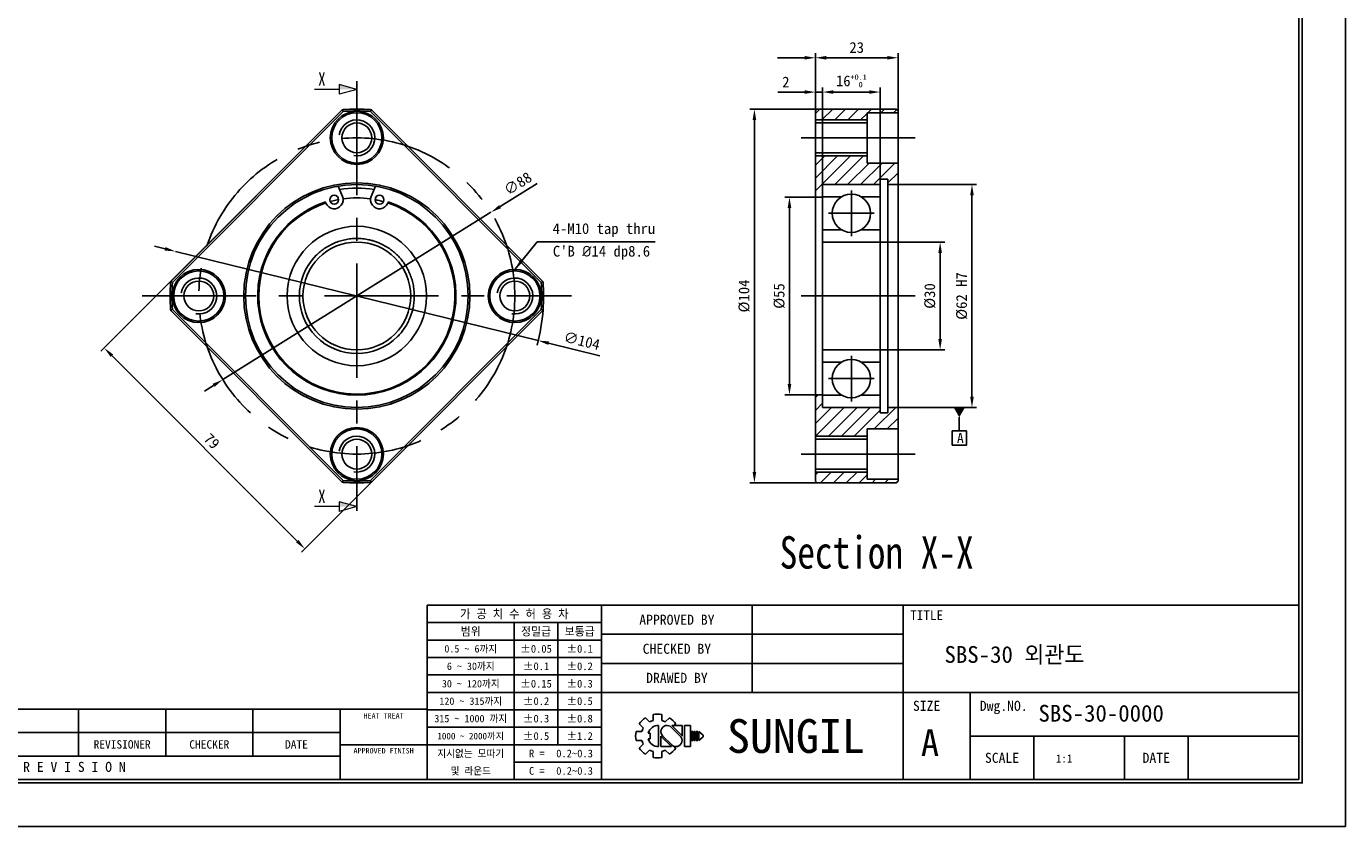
# Model space of a CAD drawing. Header units: millimetres. Extents: x 0 to 554, y 0 to 392.
# Tile 2 of 3: x 187 to 554, y 0 to 223. Entities that reach past the tile are written whole.
import ezdxf
from ezdxf.enums import TextEntityAlignment as Align

# ---------------------------------------------------------------- set-up
doc = ezdxf.new("R2010")
doc.units = ezdxf.units.MM
doc.linetypes.add('CENTER', pattern=[50.8, 31.75, -6.35, 6.35, -6.35])
doc.layers.get('0').update_dxf_attribs({"linetype": 'CONTINUOUS'})
doc.layers.get('DEFPOINTS').update_dxf_attribs({"linetype": 'CONTINUOUS'})
for name, color, linetype in [('center', 1, 'CENTER'), ('L1', 7, 'CONTINUOUS'), ('OUTLINE', 7, 'CONTINUOUS'), ('thread', 5, 'CONTINUOUS')]:
    doc.layers.add(name, color=color, linetype=linetype)
doc.dimstyles.get("Standard").update_dxf_attribs({"dimtxt": 3, "dimasz": 3, "dimexe": 1.3, "dimexo": 0, "dimgap": 1.3, "dimtad": 1, "dimdec": 3, "dimzin": 11, "dimdsep": 46, "dimtxsty": 'Standard', "dimcen": 0, "dimclrd": 5, "dimclre": 5, "dimclrt": 3, "dimadec": 0, "dimazin": 0, "dimtfac": 0.6, "dimtdec": 3, "dimtmove": 0, "dimatfit": 3, "dimfxl": 0, "dimtolj": 1, "dimtzin": 11, "dimarcsym": 0})

# ---------------------------------------------------------------- blocks, each defined once
blk = doc.blocks.new('표제란')
at = {"layer": 'L1', "color": 0}
for p, q in [((297, 0), (297, 210)), ((0, 0), (297, 0))]:
    blk.add_line(p, q, dxfattribs=at)
at = {"layer": 'L1'}
for p, q in [((290, 33), (160, 33)), ((160, 33), (160, 7)), ((186, 33), (186, 7)), ((208.5, 33), (208.5, 20)), ((231, 33), (231, 7)), ((186, 30.4), (160, 30.4)), ((173, 30.4), (173, 7)), ((179.5, 30.4), (179.5, 12.2)), ((186, 27.8), (160, 27.8)), ((231, 28.67), (186, 28.67)), ((186, 25.2), (160, 25.2)), ((231, 24.33), (186, 24.33)), ((186, 22.6), (160, 22.6)), ((186, 20), (160, 20)), ((290, 20), (186, 20)), ((241, 20), (241, 7)), ((160, 17.5), (62, 17.5)), ((108, 17.5), (108, 10.5)), ((121, 17.5), (121, 10.5)), ((134, 17.5), (134, 10.5)), ((147, 17.5), (147, 7)), ((186, 17.4), (160, 17.4)), ((192.55, 16.22), (193.17, 15.6)), ((193.7, 16.69), (193.7, 15.81)), ((195, 16.69), (195, 15.81)), ((195.52, 15.6), (196.14, 16.22)), ((147, 14), (62, 14)), ((186, 14.8), (160, 14.8)), ((191.15, 14.15), (192.03, 14.15)), ((191.15, 14.15), (192.03, 14.15)), ((191.63, 15.3), (192.25, 14.68)), ((192.98, 13.93), (193.28, 13.93)), ((193.28, 13.93), (193.28, 13.07)), ((194.5, 15.08), (194.5, 11.92)), ((197.74, 13.5), (196.41, 14.83)), ((198.02, 13.53), (196.47, 15.08)), ((196.47, 15.08), (198.02, 15.08)), ((196.84, 15.08), (197.06, 15.3)), ((198.02, 15.08), (198.02, 13.5)), ((198.39, 15.08), (198.39, 11.92)), ((198.39, 15.08), (199.26, 15.08)), ((199.26, 15.08), (199.26, 11.92)), ((199.41, 14.15), (199.41, 12.85)), ((199.41, 14.15), (199.62, 14.15)), ((199.62, 14.15), (199.62, 12.85)), ((199.78, 14.15), (199.78, 12.85)), ((199.78, 14.15), (199.99, 14.15)), ((199.99, 14.15), (199.99, 12.85)), ((200.14, 14.15), (200.14, 12.85)), ((200.14, 14.15), (200.36, 14.15)), ((200.36, 14.15), (200.36, 12.85)), ((200.51, 14.15), (200.51, 12.85)), ((200.51, 14.15), (201.16, 13.61)), ((147, 12.2), (160, 12.2)), ((186, 12.2), (160, 12.2)), ((191.15, 12.85), (192.03, 12.85)), ((191.63, 11.7), (192.25, 12.32)), ((192.98, 13.07), (193.28, 13.07)), ((194.86, 13.5), (194.86, 11.92)), ((194.86, 13.47), (196.42, 11.92)), ((194.86, 11.92), (196.42, 11.92)), ((195.14, 13.5), (196.47, 12.17)), ((196.79, 11.98), (197.06, 11.7)), ((198.39, 11.92), (199.26, 11.92)), ((199.41, 12.85), (199.62, 12.85)), ((199.78, 12.85), (199.99, 12.85)), ((200.14, 12.85), (200.36, 12.85)), ((201.16, 13.39), (200.51, 12.85)), ((201.16, 13.61), (201.16, 13.5)), ((201.16, 13.61), (201.16, 13.39)), ((201.16, 13.5), (201.16, 13.39)), ((290, 13.5), (241, 13.5)), ((250.5, 13.5), (250.5, 7)), ((264, 13.5), (264, 7)), ((273.5, 13.5), (273.5, 7)), ((147, 10.5), (62, 10.5)), ((192.55, 10.78), (193.17, 11.4)), ((193.7, 11.19), (193.7, 10.31)), ((195, 11.19), (195, 10.31)), ((195.52, 11.4), (196.14, 10.78)), ((186, 9.6), (173, 9.6))]:
    blk.add_line(p, q, dxfattribs=at)
at = {"layer": 'L1', "const_width": 0.25}
blk.add_lwpolyline([(290.5, 6.5), (290.5, 203.5), (10, 203.5), (10, 6.5)], close=True, dxfattribs=at)
at = {"layer": 'L1'}
blk.add_lwpolyline([(290, 7), (290, 203), (10.5, 203), (10.5, 7)], close=True, dxfattribs=at)
for centre, radius, start, end in [((194.35, 13.5), 3.26, 123.4943, 146.5057), ((194.35, 13.5), 2.4, 105.6872, 119.3128), ((194.35, 13.5), 3.26, 78.4943, 101.5057), ((194.35, 13.5), 2.4, 60.6872, 74.3128), ((194.35, 13.5), 3.26, 33.4943, 56.5057), ((194.35, 13.5), 3.26, 168.4943, 191.5057), ((194.35, 13.5), 2.4, 150.6872, 164.3128), ((194.5, 13.5), 1.58, 90, 164.0671), ((195.78, 14.16), 0.919, 43.2202, 225.8282), ((194.35, 13.5), 2.4, 195.6872, 209.3128), ((194.5, 13.5), 1.58, 195.9329, 270), ((197.1, 12.84), 0.919, 223.2202, 45.8282), ((194.35, 13.5), 3.26, 213.4943, 236.5057), ((194.35, 13.5), 2.4, 240.6872, 254.3128), ((194.35, 13.5), 3.26, 258.4943, 281.5057), ((194.35, 13.5), 2.4, 285.6872, 299.3128), ((194.35, 13.5), 3.26, 303.4943, 326.5057)]:
    blk.add_arc(centre, radius, start, end, dxfattribs=at)
for p in [(208.5, 28.67), (208.5, 24.33)]:
    blk.add_point(p, dxfattribs=at)
for s, height, p in [('가 공 치 수 허 용 차', 1.3, (173, 31.7)), ('APPROVED BY', 1.5, (197.25, 30.83)), ('TITLE', 1.444, (234.5, 31.5)), ('범위', 1.25, (166.5, 29.1)), ('정밀급', 1.25, (176.25, 29.1)), ('보통급', 1.25, (182.75, 29.1)), ('0.5 ~ 6까지', 1.1, (166.5, 26.5)), ('%%P0.05', 1.15, (176.25, 26.5)), ('%%P0.1', 1.15, (182.75, 26.5)), ('CHECKED BY', 1.5, (197.25, 26.5)), ('6 ~ 30까지', 1.1, (166.5, 23.9)), ('%%P0.1', 1.15, (176.25, 23.9)), ('%%P0.2', 1.15, (182.75, 23.9)), ('30 ~ 120까지', 1.1, (166.5, 21.3)), ('%%P0.15', 1.15, (176.25, 21.3)), ('%%P0.3', 1.15, (182.75, 21.3)), ('DRAWED BY', 1.5, (197.25, 22.17)), ('120 ~ 315까지', 1.1, (166.5, 18.7)), ('%%P0.2', 1.15, (176.25, 18.7)), ('%%P0.5', 1.15, (182.75, 18.7)), ('SIZE', 1.5, (234.5, 18)), ('Dwg.NO.', 1.5, (246, 18)), ('HEAT TREAT', 0.8, (153.5, 16.5)), ('315 ~ 1000 까지', 1.1, (166.5, 16.1)), ('%%P0.3', 1.15, (176.25, 16.1)), ('%%P0.8', 1.15, (182.75, 16.1)), ('SUNGIL', 5.032, (215, 13.5)), ('1000 ~ 2000까지', 0.99, (166.5, 13.49)), ('%%P0.5', 1.15, (176.25, 13.5)), ('%%P1.2', 1.15, (182.75, 13.5)), ('A', 4, (235, 12.5)), ('REVISIONER', 1.25, (114.5, 12.25)), ('CHECKER', 1.25, (127.5, 12.25)), ('DATE', 1.25, (140.5, 12.25)), ('APPROVED FINISH', 0.8, (153.5, 11.3)), ('지시없는 모따기', 1.1, (166.5, 10.9)), ('R = ', 1.15, (176.75, 10.9)), ('SCALE', 1.5, (245.75, 10.25)), ('DATE', 1.5, (268.75, 10.25)), ('R E V I S I O N', 1.5, (107.38, 8.9)), ('및 라운드', 1.1, (166.5, 8.3)), ('C = ', 1.15, (176.75, 8.3))]:
    blk.add_text(s, height=height, dxfattribs=at).set_placement(p, align=Align.MIDDLE_CENTER)
for tag, p in [('필렛', (179.25, 10.9)), ('모따기', (179.25, 8.3))]:
    blk.add_attdef(tag, text='', height=1.15, dxfattribs=at).set_placement(p, align=Align.MIDDLE_LEFT)
at = {"layer": 'OUTLINE', "ltscale": 0.5}
for tag, p, height in [('TITLE', (237.17, 24.41), 2.5), ('도번', (251.18, 15.64), 2.5), ('SCALE', (253.78, 9.55), 1.2), ('DATE', (277.02, 9.51), 1.2)]:
    blk.add_attdef(tag, p, '', height=height, dxfattribs=at)
blk = doc.blocks.new('*D27')
at = {"layer": 'DEFPOINTS', "color": 0}
for p in [(228.59, 160.04), (329.59, 135.23)]:
    blk.add_point(p, dxfattribs=at)
at = {"layer": 'OUTLINE', "color": 5, "lineweight": -2}
for p, q in [((225.68, 160.76), (222.77, 161.47)), ((228.59, 160.04), (329.59, 135.23)), ((346.73, 131.02), (332.5, 134.51))]:
    blk.add_line(p, q, dxfattribs=at)
blk.add_arc((279.09, 147.63), 52, 344.7641, 355.7749, dxfattribs=at)
at = {"layer": 'OUTLINE', "color": 5}
for points in [[(225.8, 161.24), (225.56, 160.27), (228.59, 160.04)], [(332.62, 135), (332.39, 134.03), (329.59, 135.23)]]:
    blk.add_solid(points, dxfattribs=at)
at = {"layer": 'OUTLINE', "color": 3, "insert": (341.75, 135.17), "char_height": 3, "attachment_point": 5, "rotation": 346.1965}
blk.add_mtext('\\A1;∅104', dxfattribs=at)
blk = doc.blocks.new('*D28')
at = {"layer": 'DEFPOINTS', "color": 0}
for p in [(316.43, 170.91), (241.75, 124.36)]:
    blk.add_point(p, dxfattribs=at)
at = {"layer": 'OUTLINE', "color": 5, "lineweight": -2}
for p, q in [((329.32, 178.94), (318.98, 172.49)), ((241.75, 124.36), (316.43, 170.91)), ((239.21, 122.77), (236.66, 121.19))]:
    blk.add_line(p, q, dxfattribs=at)
at = {"layer": 'OUTLINE', "color": 5}
for points in [[(318.71, 172.92), (319.24, 172.07), (316.43, 170.91)], [(238.94, 123.2), (239.47, 122.35), (241.75, 124.36)]]:
    blk.add_solid(points, dxfattribs=at)
at = {"layer": 'OUTLINE', "color": 3, "insert": (323.92, 178.92), "char_height": 3, "attachment_point": 5, "rotation": 31.9351}
blk.add_mtext('\\A1;∅88', dxfattribs=at)
blk = doc.blocks.new('*D29')
at = {"layer": 'DEFPOINTS', "color": 0}
for p in [(251.16, 175.56), (307.02, 119.7), (264.62, 77.3)]:
    blk.add_point(p, dxfattribs=at)
at = {"layer": 'OUTLINE', "color": 5, "lineweight": -2}
for p, q in [((251.16, 175.56), (207.84, 132.24)), ((210.88, 131.04), (262.5, 79.42)), ((307.02, 119.7), (263.7, 76.38))]:
    blk.add_line(p, q, dxfattribs=at)
at = {"layer": 'OUTLINE', "color": 5}
for points in [[(211.23, 131.39), (210.53, 130.69), (208.76, 133.16)], [(262.85, 79.77), (262.15, 79.07), (264.62, 77.3)]]:
    blk.add_solid(points, dxfattribs=at)
at = {"layer": 'OUTLINE', "color": 3, "insert": (238.7, 107.24), "char_height": 3, "attachment_point": 5, "rotation": 315}
blk.add_mtext('\\A1;79', dxfattribs=at)
blk = doc.blocks.new('*D30')
at = {"layer": 'DEFPOINTS', "color": 0}
for p in [(406.79, 204.37), (406.79, 199.13), (408.79, 178.63)]:
    blk.add_point(p, dxfattribs=at)
at = {"layer": 'OUTLINE', "color": 5, "lineweight": -2}
for p, q in [((403.79, 204.37), (396.33, 204.37)), ((406.79, 199.13), (406.79, 205.67)), ((408.79, 204.37), (406.79, 204.37)), ((408.79, 178.63), (408.79, 205.67)), ((411.79, 204.37), (414.79, 204.37))]:
    blk.add_line(p, q, dxfattribs=at)
at = {"layer": 'OUTLINE', "color": 5}
for points in [[(403.79, 204.87), (403.79, 203.87), (406.79, 204.37)], [(411.79, 204.87), (411.79, 203.87), (408.79, 204.37)]]:
    blk.add_solid(points, dxfattribs=at)
at = {"layer": 'OUTLINE', "color": 3, "insert": (398.56, 207.17), "char_height": 3, "attachment_point": 5}
blk.add_mtext('\\A1;2', dxfattribs=at)
blk = doc.blocks.new('*D31')
at = {"layer": 'DEFPOINTS', "color": 0}
for p in [(424.79, 204.37), (424.79, 180.13), (408.79, 178.63)]:
    blk.add_point(p, dxfattribs=at)
at = {"layer": 'OUTLINE', "color": 5, "lineweight": -2}
for p, q in [((408.79, 178.63), (408.79, 205.67)), ((411.79, 204.37), (421.79, 204.37)), ((424.79, 180.13), (424.79, 205.67))]:
    blk.add_line(p, q, dxfattribs=at)
at = {"layer": 'OUTLINE', "color": 5}
for points in [[(411.79, 204.87), (411.79, 203.87), (408.79, 204.37)], [(421.79, 204.87), (421.79, 203.87), (424.79, 204.37)]]:
    blk.add_solid(points, dxfattribs=at)
at = {"layer": 'OUTLINE', "color": 3, "insert": (416.79, 207.49), "char_height": 3, "attachment_point": 5}
blk.add_mtext('\\A1;16{\\C3;\\H1.5;\\S+0.1^   0;}', dxfattribs=at)
blk = doc.blocks.new('*D32')
at = {"layer": 'DEFPOINTS', "color": 0}
for p in [(429.79, 213.91), (406.79, 199.13), (429.79, 198.63)]:
    blk.add_point(p, dxfattribs=at)
at = {"layer": 'OUTLINE', "color": 5, "lineweight": -2}
for p, q in [((406.79, 199.13), (406.79, 215.21)), ((409.79, 213.91), (426.79, 213.91)), ((429.79, 198.63), (429.79, 215.21))]:
    blk.add_line(p, q, dxfattribs=at)
at = {"layer": 'OUTLINE', "color": 5}
for points in [[(409.79, 214.41), (409.79, 213.41), (406.79, 213.91)], [(426.79, 214.41), (426.79, 213.41), (429.79, 213.91)]]:
    blk.add_solid(points, dxfattribs=at)
at = {"layer": 'OUTLINE', "color": 3, "insert": (418.29, 216.75), "char_height": 3, "attachment_point": 5}
blk.add_mtext('\\A1;23', dxfattribs=at)
blk = doc.blocks.new('*D33')
at = {"layer": 'DEFPOINTS', "color": 0}
for p in [(406.79, 175.13), (399.56, 120.13), (406.79, 120.13)]:
    blk.add_point(p, dxfattribs=at)
at = {"layer": 'OUTLINE', "color": 5, "lineweight": -2}
for p, q in [((406.79, 175.13), (398.26, 175.13)), ((399.56, 172.13), (399.56, 123.13)), ((406.79, 120.13), (398.26, 120.13))]:
    blk.add_line(p, q, dxfattribs=at)
at = {"layer": 'OUTLINE', "color": 5}
for points in [[(399.06, 172.13), (400.06, 172.13), (399.56, 175.13)], [(399.06, 123.13), (400.06, 123.13), (399.56, 120.13)]]:
    blk.add_solid(points, dxfattribs=at)
at = {"layer": 'OUTLINE', "color": 3, "insert": (396.72, 147.63), "char_height": 3, "attachment_point": 5, "rotation": 90}
blk.add_mtext('\\A1;%%c55', dxfattribs=at)
blk = doc.blocks.new('*D34')
at = {"layer": 'DEFPOINTS', "color": 0}
for p in [(407.29, 199.63), (389.8, 95.63), (407.29, 95.63)]:
    blk.add_point(p, dxfattribs=at)
at = {"layer": 'OUTLINE', "color": 5, "lineweight": -2}
for p, q in [((407.29, 199.63), (388.5, 199.63)), ((389.8, 196.63), (389.8, 98.63)), ((407.29, 95.63), (388.5, 95.63))]:
    blk.add_line(p, q, dxfattribs=at)
at = {"layer": 'OUTLINE', "color": 5}
for points in [[(389.3, 196.63), (390.3, 196.63), (389.8, 199.63)], [(389.3, 98.63), (390.3, 98.63), (389.8, 95.63)]]:
    blk.add_solid(points, dxfattribs=at)
at = {"layer": 'OUTLINE', "color": 3, "insert": (386.95, 147.63), "char_height": 3, "attachment_point": 5, "rotation": 90}
blk.add_mtext('\\A1;%%c104', dxfattribs=at)
blk = doc.blocks.new('*D35')
at = {"layer": 'DEFPOINTS', "color": 0}
for p in [(424.79, 162.63), (424.79, 132.63), (441.52, 132.63)]:
    blk.add_point(p, dxfattribs=at)
at = {"layer": 'OUTLINE', "color": 5, "lineweight": -2}
for p, q in [((424.79, 162.63), (442.82, 162.63)), ((441.52, 159.63), (441.52, 135.63)), ((424.79, 132.63), (442.82, 132.63))]:
    blk.add_line(p, q, dxfattribs=at)
at = {"layer": 'OUTLINE', "color": 5}
for points in [[(441.02, 159.63), (442.02, 159.63), (441.52, 162.63)], [(441.02, 135.63), (442.02, 135.63), (441.52, 132.63)]]:
    blk.add_solid(points, dxfattribs=at)
at = {"layer": 'OUTLINE', "color": 3, "insert": (438.68, 147.63), "char_height": 3, "attachment_point": 5, "rotation": 90}
blk.add_mtext('\\A1;%%c30', dxfattribs=at)
blk = doc.blocks.new('*D36')
at = {"layer": 'DEFPOINTS', "color": 0}
for p in [(429.79, 178.63), (429.79, 116.63), (450.38, 116.63)]:
    blk.add_point(p, dxfattribs=at)
at = {"layer": 'OUTLINE', "color": 5, "lineweight": -2}
for p, q in [((429.79, 178.63), (451.68, 178.63)), ((450.38, 175.63), (450.38, 119.63)), ((429.79, 116.63), (451.68, 116.63))]:
    blk.add_line(p, q, dxfattribs=at)
at = {"layer": 'OUTLINE', "color": 5}
for points in [[(449.88, 175.63), (450.88, 175.63), (450.38, 178.63)], [(449.88, 119.63), (450.88, 119.63), (450.38, 116.63)]]:
    blk.add_solid(points, dxfattribs=at)
at = {"layer": 'OUTLINE', "color": 3, "insert": (447.54, 147.63), "char_height": 3, "attachment_point": 5, "rotation": 90}
blk.add_mtext('\\A1;%%c62 H7', dxfattribs=at)
blk = doc.blocks.new('_DatumFilled')
at = {"color": 0, "linetype": 'ByBlock'}
blk.add_solid([(0, 0.58), (-1, 0), (0, -0.58)], dxfattribs=at)

msp = doc.modelspace()

# ---------------------------------------------------------------- hatches: boundary and pattern name
at = {"layer": 'OUTLINE'}
h = msp.add_hatch(dxfattribs=at)
h.set_pattern_fill('ANSI31', color=5, scale=0.8, style=0)
h.set_pattern_definition([(45, (-745.3916, -12.6464), (-1.796051, 1.796051), [])])
h.paths.add_polyline_path([(421.1947, 108.6337), (421.1947, 110.6337), (429.7947, 110.6337), (429.7947, 116.6337), (426.9947, 116.6337), (426.9947, 115.1337), (424.7947, 115.1337), (424.7947, 116.6337), (408.7947, 116.6337), (408.7947, 120.1337), (406.7947, 120.1337), (406.7947, 108.6337)])
h.paths.add_polyline_path([(406.7947, 98.6337), (406.7947, 96.1337), (407.2947, 95.6337), (429.2946, 95.6337), (429.7947, 96.1337), (429.7947, 96.6337), (421.1947, 96.6337), (421.1947, 98.6337)])
h.paths.add_polyline_path([(424.7947, 178.6337), (424.7947, 180.1337), (426.9947, 180.1337), (426.9947, 178.6337), (429.7947, 178.6337), (429.7947, 184.6337), (421.1947, 184.6337), (421.1947, 186.6337), (406.7947, 186.6337), (406.7947, 175.1337), (408.7947, 175.1337), (408.7947, 178.6337)])
h.paths.add_polyline_path([(407.2947, 199.6337), (406.7947, 199.1337), (406.7947, 196.6337), (421.1947, 196.6337), (421.1947, 198.6337), (429.7947, 198.6337), (429.7947, 199.1337), (429.2946, 199.6337)])

# ---------------------------------------------------------------- linework, layer by layer
at = {"layer": 'center'}
for p, q in [((279.0928, 207.4337), (279.0928, 87.8337)), ((402.8574, 191.6337), (434.6129, 191.6337)), ((416.7947, 176.9687), (416.7947, 164.2987)), ((423.1297, 170.6337), (410.4597, 170.6337)), ((219.2928, 147.6337), (338.8928, 147.6337)), ((402.8574, 147.6337), (434.6129, 147.6337)), ((416.7947, 118.2987), (416.7947, 130.9687)), ((423.1297, 124.6337), (410.4597, 124.6337)), ((402.8574, 103.6337), (434.6129, 103.6337))]:
    msp.add_line(p, q, dxfattribs=at)
msp.add_circle((279.0928, 147.6337), 44, dxfattribs=at)
at = {"layer": 'OUTLINE', "color": 5, "ltscale": 0.5}
msp.add_line((403.7947, 213.9136), (396.2514, 213.9136), dxfattribs=at)
at = {"layer": 'OUTLINE', "lineweight": 9}
for p, q in [((274.1508, 206.4558), (274.1508, 203.8074)), ((279.0928, 205.1316), (274.1508, 206.4558)), ((274.1508, 205.1316), (267.306, 205.1316)), ((279.0928, 205.1316), (274.1508, 203.8074)), ((274.1508, 89.0208), (267.306, 89.0208)), ((274.1508, 90.345), (274.1508, 87.6966)), ((279.0928, 89.0208), (274.1508, 90.345)), ((279.0928, 89.0208), (274.1508, 87.6966))]:
    msp.add_line(p, q, dxfattribs=at)
at = {"layer": 'OUTLINE'}
for p, q in [((274.945, 199.3473), (227.3793, 151.7816)), ((227.7328, 151.428), (275.2985, 198.9937)), ((274.945, 199.3473), (275.103, 199.4197)), ((282.8872, 198.9937), (330.4528, 151.428)), ((283.0827, 199.4197), (283.2407, 199.3473)), ((330.8064, 151.7816), (283.2407, 199.3473)), ((407.2947, 199.6337), (406.7947, 199.1337)), ((406.7947, 195.8837), (406.7947, 199.1337)), ((407.2947, 199.6337), (429.2946, 199.6337)), ((421.1947, 198.6337), (429.7947, 198.6337)), ((421.1947, 195.8837), (421.1947, 198.6337)), ((429.7947, 199.1337), (429.2946, 199.6337)), ((429.7947, 198.6337), (429.7947, 199.1337)), ((429.7947, 198.6337), (429.7947, 184.6337)), ((406.7947, 195.8837), (406.7947, 187.3837)), ((406.7947, 195.7837), (421.1947, 195.7837)), ((421.1947, 195.8837), (421.1947, 187.3837)), ((406.7947, 187.4837), (421.1947, 187.4837)), ((406.7947, 187.3837), (406.7947, 175.1337)), ((421.1947, 187.3837), (421.1947, 184.6337)), ((421.1947, 184.6337), (429.7947, 184.6337)), ((429.7947, 184.6337), (429.7947, 178.6337)), ((424.7947, 178.6337), (424.7947, 180.1337)), ((424.7947, 180.1337), (426.9947, 180.1337)), ((426.9947, 180.1337), (426.9947, 178.6337)), ((273.9159, 178.1984), (275.0929, 175.3568)), ((284.2698, 178.1984), (283.0928, 175.3568)), ((408.7947, 175.1337), (408.7947, 178.6337)), ((408.7947, 178.6337), (424.7947, 178.6337)), ((408.7947, 161.9337), (408.7947, 178.6337)), ((424.7947, 178.6337), (424.7947, 116.6337)), ((424.7947, 178.6337), (424.7947, 162.6337)), ((426.9947, 178.6337), (429.7947, 178.6337)), ((426.9947, 116.6337), (426.9947, 178.6337)), ((429.7947, 178.6337), (429.7947, 147.6337)), ((270.3242, 173.8038), (270.4735, 173.4434)), ((287.7122, 173.4434), (287.8615, 173.8038)), ((406.7947, 147.6337), (406.7947, 175.1337)), ((406.7947, 175.1337), (408.7947, 175.1337)), ((414.1272, 175.254), (408.7947, 175.254)), ((419.4622, 175.254), (424.7947, 175.254)), ((414.1272, 166.0135), (408.7947, 166.0135)), ((419.4622, 166.0135), (424.7947, 166.0135)), ((408.7947, 162.6337), (424.7947, 162.6337)), ((408.7947, 161.9337), (408.7947, 133.3337)), ((424.7947, 162.6337), (424.7947, 132.6337)), ((227.3069, 151.6236), (227.3793, 151.7816)), ((330.8788, 151.6236), (330.8064, 151.7816)), ((406.7947, 147.6337), (406.7947, 120.1337)), ((429.7947, 116.6337), (429.7947, 147.6337)), ((227.3793, 143.4859), (227.3069, 143.6438)), ((227.3793, 143.4859), (274.945, 95.9201)), ((275.2985, 96.2737), (227.7328, 143.8394)), ((330.4528, 143.8394), (282.8872, 96.2737)), ((283.2407, 95.9201), (330.8064, 143.4859)), ((330.8788, 143.6438), (330.8064, 143.4859)), ((408.7947, 116.6337), (408.7947, 133.3337)), ((408.7947, 132.6337), (424.7947, 132.6337)), ((424.7947, 116.6337), (424.7947, 132.6337)), ((414.1272, 129.254), (408.7947, 129.254)), ((419.4622, 129.254), (424.7947, 129.254)), ((406.7947, 120.1337), (408.7947, 120.1337)), ((406.7947, 107.8837), (406.7947, 120.1337)), ((408.7947, 120.1337), (408.7947, 116.6337)), ((414.1272, 120.0135), (408.7947, 120.0135)), ((419.4622, 120.0135), (424.7947, 120.0135)), ((408.7947, 116.6337), (424.7947, 116.6337)), ((424.7947, 116.6337), (424.7947, 115.1337)), ((424.7947, 115.1337), (426.9947, 115.1337)), ((426.9947, 115.1337), (426.9947, 116.6337)), ((426.9947, 116.6337), (429.7947, 116.6337)), ((429.7947, 110.6337), (429.7947, 116.6337)), ((421.1947, 107.8837), (421.1947, 110.6337)), ((421.1947, 110.6337), (429.7947, 110.6337)), ((429.7947, 96.6337), (429.7947, 110.6337)), ((406.7947, 99.3837), (406.7947, 107.8837)), ((406.7947, 107.7837), (421.1947, 107.7837)), ((421.1947, 99.3837), (421.1947, 107.8837)), ((406.7947, 99.4837), (421.1947, 99.4837)), ((406.7947, 99.3837), (406.7947, 96.1337)), ((421.1947, 99.3837), (421.1947, 96.6337)), ((275.103, 95.8478), (274.945, 95.9201)), ((283.2407, 95.9201), (283.0827, 95.8478)), ((406.7947, 96.1337), (407.2947, 95.6337)), ((407.2947, 95.6337), (429.2946, 95.6337)), ((421.1947, 96.6337), (429.7947, 96.6337)), ((429.2946, 95.6337), (429.7947, 96.1337)), ((429.7947, 96.6337), (429.7947, 96.1337))]:
    msp.add_line(p, q, dxfattribs=at)
at = {"layer": 'OUTLINE', "flags": 128}
msp.add_lwpolyline([(271.6391, 173.8965), (272.916, 174.2257), (274.0318, 174.4605)], dxfattribs=at)
at = {"layer": 'OUTLINE', "color": 5, "ltscale": 0.5}
msp.add_lwpolyline([(446.8536, 113.8837), (446.8536, 110.0725)], dxfattribs=at)
msp.add_lwpolyline([(444.8736, 106.1125), (448.8336, 106.1125), (448.8336, 110.0725), (444.8736, 110.0725)], close=True, dxfattribs=at)
at = {"layer": 'OUTLINE'}
for centre, radius in [((279.0928, 191.6337), 7.3998), ((279.0928, 191.6337), 7), ((279.0928, 191.6337), 4.15), ((279.0928, 147.6337), 31.5), ((279.0928, 147.6337), 31), ((272.7832, 174.4001), 1.25), ((285.4025, 174.4001), 1.25), ((416.7947, 170.6337), 5.335), ((279.0928, 147.6337), 19.4), ((279.0928, 147.6337), 15), ((235.0928, 147.6337), 7.3998), ((235.0928, 147.6337), 7), ((323.0928, 147.6337), 7.3998), ((323.0928, 147.6337), 7), ((235.0928, 147.6337), 4.15), ((323.0928, 147.6337), 4.15), ((416.7947, 124.6337), 5.335), ((279.0928, 103.6337), 7.3998), ((279.0928, 103.6337), 7), ((279.0928, 103.6337), 4.15)]:
    msp.add_circle(centre, radius, dxfattribs=at)
for centre, radius, start, end in [((279.0928, 147.6337), 52, 85.77487, 94.22513), ((279.0928, 147.6337), 51.5, 85.774828, 94.225172), ((279.0928, 147.6337), 30, 80.82396, 99.17604), ((279.0928, 147.6337), 27.6, 108.524094, 71.475906), ((279.0928, 147.6337), 27.3, 108.480331, 180), ((279.0928, 147.6337), 27.3, 180, 71.519669), ((272.7832, 174.4001), 2.5, 202.5, 22.5), ((279.0928, 147.6337), 27.3, 81.948609, 98.051391), ((285.4025, 174.4001), 2.5, 157.5, 337.5), ((279.0928, 147.6337), 27.3, 74.155395, 79.316234), ((279.0928, 147.6337), 16, 135, 315), ((279.0928, 147.6337), 52, 175.77487, 184.225129), ((279.0928, 147.6337), 51.5, 175.774829, 184.225171), ((279.0928, 147.6337), 51.5, 355.774828, 4.225172), ((279.0928, 147.6337), 52, 355.774869, 4.225129), ((279.0928, 147.6337), 52, 265.77487, 274.225129), ((279.0928, 147.6337), 51.5, 265.774829, 274.225171)]:
    msp.add_arc(centre, radius, start, end, dxfattribs=at)
for points in [[(275.103, 199.4197), (275.1559, 199.4439), (275.2088, 199.4682), (275.2617, 199.4924)], [(275.103, 199.4197), (275.1683, 199.2778), (275.2334, 199.1358), (275.2985, 198.9937)], [(283.0827, 199.4197), (283.0174, 199.2778), (282.9523, 199.1358), (282.8872, 198.9937)], [(282.924, 199.4924), (282.9769, 199.4682), (283.0298, 199.4439), (283.0827, 199.4197)], [(227.2342, 151.4648), (227.2584, 151.5177), (227.2826, 151.5706), (227.3069, 151.6236)], [(227.3069, 151.6236), (227.4488, 151.5583), (227.5908, 151.4931), (227.7328, 151.428)], [(330.4529, 151.428), (330.5949, 151.4931), (330.7369, 151.5583), (330.8788, 151.6236)], [(330.8788, 151.6236), (330.9031, 151.5706), (330.9273, 151.5177), (330.9515, 151.4648)], [(227.3069, 143.6438), (227.2826, 143.6968), (227.2584, 143.7497), (227.2342, 143.8026)], [(227.3069, 143.6438), (227.4488, 143.7091), (227.5908, 143.7743), (227.7328, 143.8394)], [(330.8788, 143.6438), (330.7369, 143.7091), (330.5949, 143.7743), (330.4529, 143.8394)], [(330.9515, 143.8026), (330.9273, 143.7497), (330.9031, 143.6968), (330.8788, 143.6438)], [(275.103, 95.8478), (275.1683, 95.9897), (275.2334, 96.1317), (275.2985, 96.2737)], [(275.2617, 95.775), (275.2088, 95.7993), (275.1559, 95.8235), (275.103, 95.8478)], [(283.0827, 95.8478), (283.0174, 95.9897), (282.9523, 96.1317), (282.8872, 96.2737)], [(283.0827, 95.8478), (283.0298, 95.8235), (282.9769, 95.7993), (282.924, 95.775)]]:
    msp.add_open_spline(points, degree=3, dxfattribs=at)
for points, knots in [([(267.7791, 158.9474), (268.1333, 159.2834), (268.8416, 159.9553), (270.0386, 160.852), (271.3332, 161.6557), (272.7472, 162.3497), (274.2429, 162.91), (275.8195, 163.3235), (277.4416, 163.5773), (279.0925, 163.6619), (280.7436, 163.5774), (282.1883, 163.3513), (283.421, 163.05), (284.4488, 162.7237), (285.5988, 162.271), (286.8523, 161.6559), (288.1465, 160.8523), (289.3439, 159.9555), (290.0522, 159.2836), (290.4066, 158.9474)], [0, 0, 0, 0, 0.05825786, 0.11649275, 0.17821575, 0.23997981, 0.30427549, 0.36861372, 0.43427759, 0.49998473, 0.56564865, 0.63135574, 0.67425644, 0.71707943, 0.76002009, 0.82173978, 0.88350714, 0.94171013, 1, 1, 1, 1]), ([(290.4066, 158.9474), (290.7426, 158.5932), (291.4145, 157.8849), (292.3111, 156.6879), (293.1148, 155.3934), (293.8089, 153.9793), (294.3691, 152.4837), (294.7826, 150.9071), (295.0364, 149.2849), (295.121, 147.6341), (295.0365, 145.9829), (294.8105, 144.5383), (294.5091, 143.3056), (294.1828, 142.2778), (293.7301, 141.1277), (293.115, 139.8743), (292.3114, 138.5799), (291.4146, 137.3826), (290.7427, 136.6743), (290.4066, 136.32)], [0, 0, 0, 0, 0.05826659, 0.11649266, 0.17821436, 0.23997972, 0.30427496, 0.36861364, 0.43427751, 0.49998465, 0.56564857, 0.63135566, 0.67425676, 0.71707976, 0.76002001, 0.82174102, 0.88350707, 0.94172058, 1, 1, 1, 1])]:
    msp.add_open_spline(points, degree=3, knots=knots, dxfattribs=at)
at = {"layer": 'OUTLINE', "color": 5, "ltscale": 0.5}
msp.add_solid([(403.7947, 214.4136), (403.7947, 213.4136), (406.7947, 213.9136)], dxfattribs=at)
at = {"layer": 'OUTLINE', "lineweight": 9}
for points in [[(279.0928, 205.1316), (274.1508, 206.4558), (274.1508, 205.1316)], [(279.0928, 89.0208), (274.1508, 90.345), (274.1508, 89.0208)]]:
    msp.add_solid(points, dxfattribs=at)
at = {"layer": 'thread'}
for p, q in [((406.7947, 196.6337), (421.1947, 196.6337)), ((406.7947, 186.6337), (421.1947, 186.6337)), ((406.7947, 108.6337), (421.1947, 108.6337)), ((406.7947, 98.6337), (421.1947, 98.6337))]:
    msp.add_line(p, q, dxfattribs=at)
for centre in [(279.0928, 191.6337), (235.0928, 147.6337), (323.0928, 147.6337), (279.0928, 103.6337)]:
    msp.add_arc(centre, 5, 260, 170, dxfattribs=at)

# ---------------------------------------------------------------- block references
at = {"layer": 'OUTLINE'}
ref = msp.add_blockref('표제란', (0, 0), dxfattribs=dict(at, xscale=1.86675693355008, yscale=1.86675693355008, zscale=1.86675693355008))
ref.add_attrib('SCALE', '1:1', (473.7476, 17.8322), dxfattribs={"ltscale": 0.5, "height": 2.24011})
ref.add_attrib('도번', 'SBS-30-0000', (468.8942, 29.2006), dxfattribs={"ltscale": 0.5, "height": 4.666892})
ref.add_attrib('TITLE', 'SBS-30 외관도', (442.7307, 45.5599), dxfattribs={"ltscale": 0.5, "height": 4.66689})
ref.add_attrib('필렛', '0.2~0.3', dxfattribs={"layer": 'L1', "height": 2.14677}).set_placement((334.6162, 20.3477), align=Align.MIDDLE_LEFT)
ref.add_attrib('모따기', '0.2~0.3', dxfattribs={"layer": 'L1', "height": 2.14677}).set_placement((334.6162, 15.4941), align=Align.MIDDLE_LEFT)
at = {"layer": 'OUTLINE', "color": 5, "ltscale": 0.5, "xscale": 2.75, "yscale": 2.75, "zscale": 2.75, "rotation": 90}
msp.add_blockref('_DatumFilled', (446.8536, 116.6337), dxfattribs=at)

# ---------------------------------------------------------------- texts
at = {"lineweight": 9, "width": 0.8}
for s, height, p in [('X', 3.7066, (268.3446, 206.1403)), ('X', 3.7066, (268.3446, 90.0296)), ('Section X-X', 9.018149, (396.8436, 71.7848))]:
    msp.add_text(s, height=height, dxfattribs=at).set_placement(p)
at = {"layer": 'OUTLINE', "color": 3, "ltscale": 0.2, "char_height": 3, "attachment_point": 7}
for s, insert in [('\\A1;4-M10 tap thru', (333.6165, 164.0251)), ("\\A1;C'B {\\fISOCPEUR|b0|i0|c0|p34;%%C}14 dp8.6", (333.6777, 157.7311))]:
    msp.add_mtext(s, dxfattribs=dict(at, insert=insert))
at = {"layer": 'OUTLINE', "color": 3, "ltscale": 0.5, "insert": (448.0787, 106.7662), "char_height": 2.75, "attachment_point": 9}
msp.add_mtext('\\A1;A', dxfattribs=at)

# ---------------------------------------------------------------- dimensions: what is measured, and where the dimension line sits
at = {"layer": 'OUTLINE'}
for base, p1, p2, picture, middle in [((429.7947, 213.9136), (406.7947, 199.1337), (429.7947, 198.6337), '*D32', (418.2947, 216.7515)), ((406.7947, 204.367), (408.7947, 178.6337), (406.7947, 199.1337), '*D30', (398.5619, 207.171))]:
    dim = msp.add_linear_dim(base=base, p1=p1, p2=p2, dimstyle='Standard', dxfattribs=at)
    dim.commit()
    dim.dimension.update_dxf_attribs({"geometry": picture, "text_midpoint": middle})
dim = msp.add_linear_dim(base=(424.7947, 204.367), p1=(408.7947, 178.6337), p2=(424.7947, 180.1337), text='<>{\\C3;\\H1.5;\\S+0.1^   0;}', dimstyle='Standard', override={"dimgap": 1.3, "dimsah": 1, "dimse1": 0, "dimse2": 0, "dimsd1": 0, "dimsd2": 0, "dimtol": 0, "dimlim": 0}, dxfattribs=at)
dim.commit()
dim.dimension.update_dxf_attribs({"geometry": '*D31', "text_midpoint": (416.7947, 207.4949)})
for base, p1, p2, text, picture, middle in [((389.7954, 95.6337), (407.2947, 199.6337), (407.2947, 95.6337), '%%c<>', '*D34', (386.9534, 147.6337)), ((450.3849, 116.6337), (429.7947, 178.6337), (429.7947, 116.6337), '%%c<> H7', '*D36', (447.545, 147.6337)), ((399.5606, 120.1337), (406.7947, 175.1337), (406.7947, 120.1337), '%%c<>', '*D33', (396.7247, 147.6337)), ((441.5185, 132.6337), (424.7947, 162.6337), (424.7947, 132.6337), '%%c<>', '*D35', (438.6805, 147.6337))]:
    dim = msp.add_linear_dim(base=base, p1=p1, p2=p2, angle=90, text=text, dimstyle='Standard', dxfattribs=at)
    dim.commit()
    dim.dimension.update_dxf_attribs({"geometry": picture, "text_midpoint": middle})
for p1, p2, picture, middle in [((241.7524, 124.3595), (316.4333, 170.9079), '*D28', (323.9238, 178.9208)), ((228.5946, 160.0405), (329.5911, 135.2269), '*D27', (341.7533, 135.1652))]:
    dim = msp.add_diameter_dim_2p(p1=p1, p2=p2, dimstyle='Standard', dxfattribs=at)
    dim.commit()
    dim.dimension.update_dxf_attribs({"geometry": picture, "text_midpoint": middle})
dim = msp.add_aligned_dim(p1=(251.1621, 175.5644), p2=(307.0236, 119.703), distance=-59.9679, dimstyle='Standard', dxfattribs=at)
dim.commit()
dim.dimension.update_dxf_attribs({"geometry": '*D29', "text_midpoint": (238.6973, 107.2382)})

# ---------------------------------------------------------------- leaders
at = {"layer": 'OUTLINE', "ltscale": 0.2, "annotation_type": 0, "has_hookline": 1, "hookline_direction": 0, "text_width": 28.518}
msp.add_leader([(323.0871, 155.0336), (329.3165, 162.7251), (332.3165, 162.7251)], dimstyle='Standard', dxfattribs=at)

doc.saveas('drawing.dxf')
